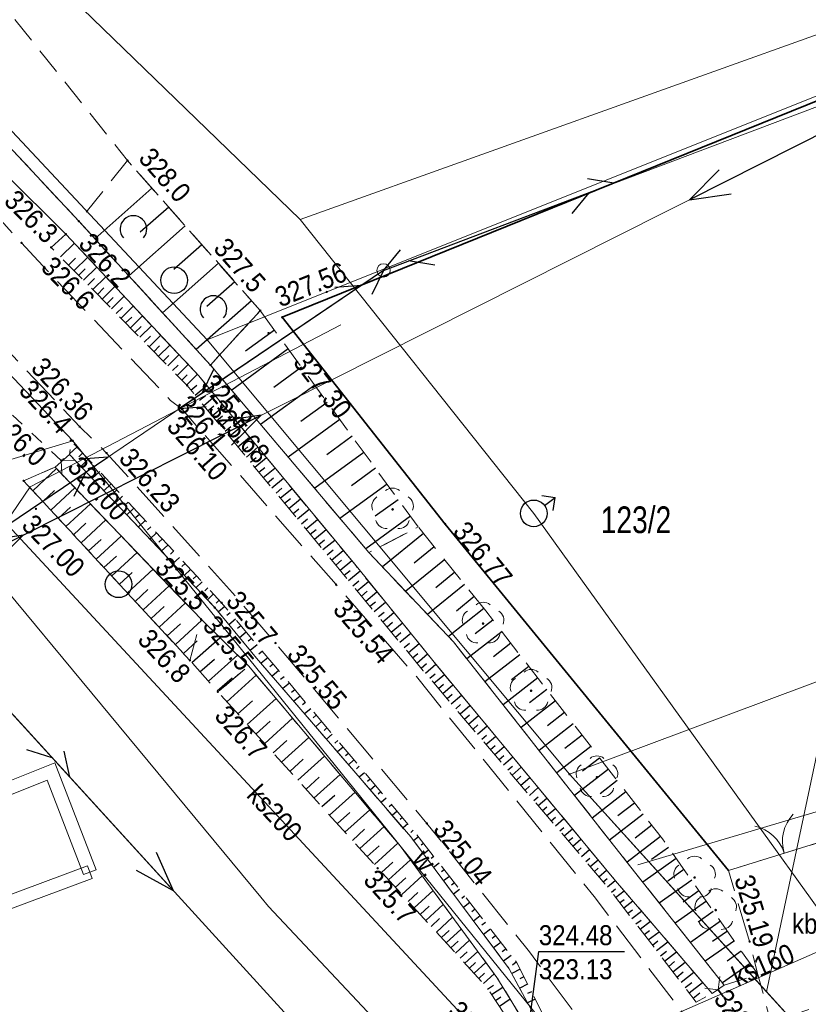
# Model space of a CAD drawing. Header units: metres. Extents: x 7423100 to 7431699, y 5527887 to 5533362.
# Tile 94 of 114: x 7428451 to 7428481, y 5529807 to 5529844. Entities that reach past the tile are written whole.
import ezdxf
from ezdxf.enums import TextEntityAlignment as Align

# ---------------------------------------------------------------- set-up
doc = ezdxf.new("R2010")
doc.units = ezdxf.units.M
doc.header["$MEASUREMENT"] = 0
for name, pattern in [('1.0_0.5', [1.5, 1, -0.5]), ('1.5_0.5', [2, 1.5, -0.5]), ('219-500', [0]), ('otkz_500', [1, 0.5, -0.5]), ('otob_500', [0]), ('suep_nn_500', [0]), ('sutp_500', [0])]:
    doc.linetypes.add(name, pattern=pattern)
doc.layers.get('0').update_dxf_attribs({"color": 2, "linetype": 'CONTINUOUS', "lineweight": 5})
for name, color, linetype in [('000 Inne (niezydentyfikowane)', 7, 'CONTINUOUS'), ('203-punkt graniczny', 7, 'CONTINUOUS'), ('211-numer działki ewidencyjnej', 7, 'CONTINUOUS'), ('217-kontur klasyfikacyjny', 7, 'CONTINUOUS'), ('218-kontur użytku gruntowego', 7, 'CONTINUOUS'), ('219-działka ewidencyjna', 7, 'CONTINUOUS'), ('brama', 7, 'CONTINUOUS'), ('drzewo liściaste', 7, 'CONTINUOUS'), ('hydrant', 7, 'CONTINUOUS'), ('jezdnia', 7, 'CONTINUOUS'), ('obszar utwardzony', 7, 'CONTINUOUS'), ('obszar utwardzony-Atr17', 7, 'CONTINUOUS'), ('ogrodzenie trwałe', 7, 'CONTINUOUS'), ('pikieta naturalna', 7, 'CONTINUOUS'), ('pikieta naturalna-Atr2', 7, 'CONTINUOUS'), ('pikieta sztuczna', 7, 'CONTINUOUS'), ('pikieta sztuczna-Atr2', 7, 'CONTINUOUS'), ('przepust', 7, 'CONTINUOUS'), ('przewód elektroenergetyczny niskiego napięcia', 7, 'CONTINUOUS'), ('przewód gazowy', 7, 'CONTINUOUS'), ('przewód kanalizacyjny', 7, 'CONTINUOUS'), ('przewód kanalizacyjny-Atr1', 7, 'CONTINUOUS'), ('przewód telekomunikacyjny napowietrzny', 7, 'CONTINUOUS'), ('przewód wodociągowy', 7, 'CONTINUOUS'), ('rzedna-Atr2', 7, 'CONTINUOUS'), ('rzedna-Atr3', 7, 'CONTINUOUS'), ('rów przydrożny (poligon)', 7, 'CONTINUOUS'), ('rów przydrożny (poligon)-Atr17', 7, 'CONTINUOUS'), ('skarpa nieumocniona', 7, 'CONTINUOUS'), ('słup przewodów napowietrznych', 7, 'CONTINUOUS'), ('zadrzewienie  zakrzewienie', 7, 'CONTINUOUS'), ('ściana oporowa (linia)', 7, 'CONTINUOUS')]:
    doc.layers.add(name, color=color, linetype=linetype)
doc.styles.get("Standard").update_dxf_attribs({"font": 'Working1250.shx', "width": 0.75})
doc.linetypes.add('902-500', pattern='A,3.75,0,[1,ksztalty.shx,S=0.5,R=0,X=0,Y=0],3.75', length=7.5)
doc.linetypes.add('otdn_500', pattern='A,5,0,[21,ksztalty.shx,S=0.5,R=0,X=0,Y=0]', length=5)

# ---------------------------------------------------------------- blocks, each defined once
blk = doc.blocks.new('203')
at = {"linetype": 'Continuous', "lineweight": 0}
h = blk.add_hatch(color=0, dxfattribs=at)
edge = h.paths.add_edge_path()
edge.add_arc((0, 0), 0.045, 0, 360)
blk = doc.blocks.new('OP021')
at = {"linetype": 'Continuous', "lineweight": 13}
h = blk.add_hatch(color=0, dxfattribs=at)
edge = h.paths.add_edge_path()
edge.add_arc((0, 0), 0.05, 0, 360)
at = {"color": 0, "linetype": 'Continuous', "lineweight": 13}
for centre, start, end in [((0, 0.4), 49.272, 130.728), ((-0.38, 0.124), 121.308, 202.548), ((0.38, 0.124), 337.452, 58.692), ((-0.235, -0.324), 193.221, 274.871), ((0.235, -0.324), 265.129, 346.779)]:
    blk.add_arc(centre, 0.4, start, end, dxfattribs=at)
blk = doc.blocks.new('IB05')
at = {"color": 0, "linetype": 'Continuous', "lineweight": 13}
for q in [(0.354, 0.354), (0.354, -0.354)]:
    blk.add_line((0, 0), q, dxfattribs=at)
blk = doc.blocks.new('PW01')
at = {"linetype": 'Continuous', "lineweight": 13}
h = blk.add_hatch(color=0, dxfattribs=at)
edge = h.paths.add_edge_path()
edge.add_arc((0, 0), 0.045, 0, 360)
blk = doc.blocks.new('OK02')
at = {"color": 0, "linetype": 'Continuous', "lineweight": 0}
for centre, start, end in [((-1.5, 0), 0, 60), ((1.5, 0), 120, 180)]:
    blk.add_arc(centre, 1.5, start, end, dxfattribs=at)
blk = doc.blocks.new('SUWH')
at = {"color": 0, "linetype": 'Continuous'}
for p in [(-0.354, 0.646), (0, 0.5), (0.354, 0.646)]:
    blk.add_line(p, (0, 1), dxfattribs=at)
blk.add_circle((0, 0), 0.5, dxfattribs=at)
blk = doc.blocks.new('US15')
at = {"color": 0, "linetype": 'Continuous', "lineweight": 13}
blk.add_circle((0, 0), 0.25, dxfattribs=at)
blk = doc.blocks.new('SUTP')
at = {"color": 0, "linetype": 'Continuous'}
for p, q in [((0, 0), (0.866, 0.5)), ((9.232, 0), (8.366, 0.5)), ((0, 0), (9.232, 0)), ((1.866, -0.5), (1, 0)), ((7.366, -0.5), (8.232, 0))]:
    blk.add_line(p, q, dxfattribs=at)
blk = doc.blocks.new('SUEP1')
at = {"color": 0, "linetype": 'Continuous'}
for p, q in [((5, 0), (3.5, 0.5)), ((15, 0), (13.5, 0.5)), ((0, 0), (5, 0)), ((5, 0), (3.5, -0.5)), ((5, 0), (15, 0)), ((15, 0), (13.5, -0.5))]:
    blk.add_line(p, q, dxfattribs=at)
blk = doc.blocks.new('OTZK1')
at = {"color": 0, "linetype": 'Continuous'}
blk.add_circle((0, 0), 0.5, dxfattribs=at)
blk = doc.blocks.new('OTZK2')
at = {"color": 0, "linetype": 'Continuous'}
blk.add_arc((0, 0), 0.5, 318.85, 221.162, dxfattribs=at)

msp = doc.modelspace()

# ---------------------------------------------------------------- linework, layer by layer
at = {"layer": '000 Inne (niezydentyfikowane)', "color": 7, "linetype": 'Continuous', "lineweight": 25, "flags": 128}
for points in [[(7428456.35, 5529837.51), (7428454.21, 5529835.61)], [(7428456.98, 5529836.8), (7428455.91, 5529835.86)], [(7428457.6, 5529836.1), (7428455.48, 5529834.22)], [(7428452.92, 5529834.93), (7428453.44, 5529835.45)], [(7428458.22, 5529835.39), (7428457.17, 5529834.46)], [(7428453.22, 5529834.63), (7428453.48, 5529834.88)], [(7428453.43, 5529834.42), (7428453.94, 5529834.92)], [(7428453.6, 5529834.24), (7428453.85, 5529834.49)], [(7428453.78, 5529834.06), (7428454.28, 5529834.55)], [(7428458.84, 5529834.7), (7428456.74, 5529832.84)], [(7428453.95, 5529833.88), (7428454.2, 5529834.13)], [(7428454.13, 5529833.71), (7428454.62, 5529834.19)], [(7428459.46, 5529834), (7428458.41, 5529833.08)], [(7428454.31, 5529833.53), (7428454.55, 5529833.77)], [(7428454.48, 5529833.35), (7428454.96, 5529833.82)], [(7428454.66, 5529833.17), (7428454.9, 5529833.41)], [(7428454.83, 5529832.99), (7428455.31, 5529833.46)], [(7428460.08, 5529833.29), (7428458.01, 5529831.46)], [(7428455.01, 5529832.81), (7428455.24, 5529833.04)], [(7428455.18, 5529832.63), (7428455.65, 5529833.09)], [(7428460.42, 5529832.91), (7428460.35, 5529832.86)], [(7428455.36, 5529832.46), (7428455.59, 5529832.68)], [(7428455.54, 5529832.28), (7428455.99, 5529832.73)], [(7428455.71, 5529832.1), (7428455.94, 5529832.32)], [(7428455.89, 5529831.92), (7428456.34, 5529832.36)], [(7428460.94, 5529832.19), (7428459.86, 5529831.4)], [(7428456.06, 5529831.74), (7428456.29, 5529831.96)], [(7428456.24, 5529831.56), (7428456.68, 5529832)], [(7428456.42, 5529831.38), (7428456.63, 5529831.6)], [(7428456.59, 5529831.21), (7428457.02, 5529831.63)], [(7428461.46, 5529831.49), (7428459.34, 5529829.94)], [(7428456.77, 5529831.03), (7428456.98, 5529831.24)], [(7428456.94, 5529830.85), (7428457.36, 5529831.26)], [(7428457.12, 5529830.67), (7428457.33, 5529830.88)], [(7428457.29, 5529830.49), (7428457.71, 5529830.9)], [(7428461.96, 5529830.8), (7428460.92, 5529830.04)], [(7428457.47, 5529830.31), (7428457.67, 5529830.51)], [(7428457.65, 5529830.13), (7428458.05, 5529830.53)], [(7428457.81, 5529829.94), (7428458.03, 5529830.12)], [(7428457.97, 5529829.75), (7428458.41, 5529830.11)], [(7428462.45, 5529830.13), (7428460.42, 5529828.65)], [(7428458.13, 5529829.56), (7428458.35, 5529829.74)], [(7428458.29, 5529829.36), (7428458.72, 5529829.73)], [(7428458.45, 5529829.17), (7428458.67, 5529829.35)], [(7428458.61, 5529828.98), (7428459.04, 5529829.34)], [(7428462.92, 5529829.48), (7428461.93, 5529828.76)], [(7428458.77, 5529828.79), (7428458.99, 5529828.97)], [(7428458.93, 5529828.59), (7428459.36, 5529828.95)], [(7428463.39, 5529828.84), (7428461.46, 5529827.43)], [(7428459.09, 5529828.4), (7428459.3, 5529828.58)], [(7428459.25, 5529828.21), (7428459.68, 5529828.57)], [(7428459.41, 5529828.01), (7428459.62, 5529828.19)], [(7428459.57, 5529827.82), (7428460, 5529828.18)], [(7428463.85, 5529828.21), (7428462.9, 5529827.52)], [(7428453.54, 5529827.81), (7428453.26, 5529827.55)], [(7428459.73, 5529827.63), (7428459.94, 5529827.81)], [(7428459.89, 5529827.43), (7428460.32, 5529827.8)], [(7428453.75, 5529827.58), (7428453.61, 5529827.44)], [(7428453.96, 5529827.35), (7428453.68, 5529827.08)], [(7428460.04, 5529827.24), (7428460.26, 5529827.42)], [(7428460.2, 5529827.05), (7428460.64, 5529827.41)], [(7428464.29, 5529827.6), (7428462.45, 5529826.26)], [(7428451.88, 5529826.17), (7428452.77, 5529827)], [(7428454.18, 5529827.12), (7428454.04, 5529826.99)], [(7428460.36, 5529826.86), (7428460.58, 5529827.04)], [(7428460.52, 5529826.66), (7428460.96, 5529827.02)], [(7428464.73, 5529827.01), (7428463.83, 5529826.35)], [(7428454.39, 5529826.89), (7428454.11, 5529826.63)], [(7428454.6, 5529826.66), (7428454.47, 5529826.53)], [(7428460.68, 5529826.47), (7428460.9, 5529826.65)], [(7428460.84, 5529826.28), (7428461.28, 5529826.64)], [(7428452.56, 5529825.44), (7428453.46, 5529826.28)], [(7428454.82, 5529826.43), (7428454.54, 5529826.17)], [(7428461, 5529826.08), (7428461.22, 5529826.26)], [(7428461.16, 5529825.89), (7428461.6, 5529826.25)], [(7428465.16, 5529826.42), (7428463.39, 5529825.13)], [(7428452.26, 5529825.77), (7428452.7, 5529826.18)], [(7428455.03, 5529826.2), (7428454.9, 5529826.07)], [(7428455.24, 5529825.97), (7428454.98, 5529825.72)], [(7428461.32, 5529825.7), (7428461.54, 5529825.88)], [(7428461.48, 5529825.5), (7428461.92, 5529825.87)], [(7428452.84, 5529825.13), (7428453.3, 5529825.55)], [(7428453.12, 5529824.83), (7428454.04, 5529825.68)], [(7428455.46, 5529825.74), (7428455.32, 5529825.62)], [(7428455.67, 5529825.51), (7428455.41, 5529825.26)], [(7428461.64, 5529825.31), (7428461.86, 5529825.49)], [(7428461.8, 5529825.12), (7428462.24, 5529825.48)], [(7428465.58, 5529825.83), (7428464.72, 5529825.21)], [(7428455.88, 5529825.28), (7428455.75, 5529825.16)], [(7428461.96, 5529824.93), (7428462.18, 5529825.11)], [(7428466.04, 5529825.21), (7428464.36, 5529823.99)], [(7428453.41, 5529824.52), (7428453.87, 5529824.95)], [(7428453.69, 5529824.22), (7428454.62, 5529825.08)], [(7428456.1, 5529825.05), (7428455.84, 5529824.81)], [(7428456.31, 5529824.82), (7428456.18, 5529824.7)], [(7428462.12, 5529824.73), (7428462.56, 5529825.09)], [(7428454.26, 5529823.6), (7428455.2, 5529824.47)], [(7428456.52, 5529824.59), (7428456.27, 5529824.35)], [(7428462.28, 5529824.54), (7428462.5, 5529824.72)], [(7428462.44, 5529824.35), (7428462.88, 5529824.71)], [(7428466.53, 5529824.56), (7428464.99, 5529823.31)], [(7428453.97, 5529823.91), (7428454.44, 5529824.34)], [(7428456.74, 5529824.36), (7428456.61, 5529824.24)], [(7428456.95, 5529824.13), (7428456.7, 5529823.9)], [(7428462.6, 5529824.15), (7428462.82, 5529824.33)], [(7428462.76, 5529823.96), (7428463.2, 5529824.32)], [(7428466.93, 5529824.06), (7428466.18, 5529823.45)], [(7428454.55, 5529823.29), (7428455.02, 5529823.72)], [(7428454.84, 5529822.98), (7428455.79, 5529823.85)], [(7428457.16, 5529823.9), (7428457.04, 5529823.79)], [(7428457.38, 5529823.67), (7428457.13, 5529823.44)], [(7428462.92, 5529823.77), (7428463.14, 5529823.95)], [(7428463.08, 5529823.57), (7428463.52, 5529823.93)], [(7428457.59, 5529823.44), (7428457.47, 5529823.33)], [(7428463.24, 5529823.38), (7428463.46, 5529823.56)], [(7428463.4, 5529823.19), (7428463.84, 5529823.55)], [(7428467.32, 5529823.58), (7428465.86, 5529822.4)], [(7428455.13, 5529822.66), (7428455.61, 5529823.1)], [(7428455.43, 5529822.34), (7428456.39, 5529823.23)], [(7428457.8, 5529823.21), (7428457.56, 5529822.99)], [(7428458.02, 5529822.98), (7428457.9, 5529822.87)], [(7428463.56, 5529823), (7428463.78, 5529823.18)], [(7428463.72, 5529822.8), (7428464.15, 5529823.16)], [(7428467.7, 5529823.11), (7428466.99, 5529822.53)], [(7428456.02, 5529821.7), (7428456.99, 5529822.6)], [(7428458.23, 5529822.75), (7428457.99, 5529822.53)], [(7428458.44, 5529822.53), (7428458.33, 5529822.42)], [(7428463.88, 5529822.61), (7428464.1, 5529822.79)], [(7428464.04, 5529822.42), (7428464.47, 5529822.77)], [(7428468.07, 5529822.65), (7428466.68, 5529821.53)], [(7428455.72, 5529822.02), (7428456.2, 5529822.47)], [(7428458.66, 5529822.3), (7428458.43, 5529822.08)], [(7428464.2, 5529822.22), (7428464.41, 5529822.4)], [(7428464.36, 5529822.03), (7428464.78, 5529822.38)], [(7428468.43, 5529822.2), (7428467.76, 5529821.65)], [(7428456.32, 5529821.38), (7428456.81, 5529821.83)], [(7428456.62, 5529821.05), (7428457.6, 5529821.96)], [(7428458.87, 5529822.07), (7428458.76, 5529821.96)], [(7428459.08, 5529821.83), (7428458.84, 5529821.63)], [(7428464.52, 5529821.84), (7428464.73, 5529822.01)], [(7428464.68, 5529821.64), (7428465.1, 5529821.99)], [(7428459.28, 5529821.59), (7428459.16, 5529821.49)], [(7428464.84, 5529821.45), (7428465.05, 5529821.62)], [(7428465, 5529821.26), (7428465.42, 5529821.6)], [(7428468.79, 5529821.76), (7428467.47, 5529820.7)], [(7428456.92, 5529820.73), (7428457.42, 5529821.18)], [(7428457.23, 5529820.4), (7428458.22, 5529821.32)], [(7428459.48, 5529821.35), (7428459.23, 5529821.14)], [(7428459.68, 5529821.11), (7428459.56, 5529821.01)], [(7428465.16, 5529821.07), (7428465.37, 5529821.24)], [(7428465.32, 5529820.87), (7428465.73, 5529821.21)], [(7428469.13, 5529821.32), (7428468.47, 5529820.81)], [(7428459.88, 5529820.87), (7428459.63, 5529820.66)], [(7428465.48, 5529820.68), (7428465.68, 5529820.85)], [(7428465.64, 5529820.49), (7428466.05, 5529820.83)], [(7428469.47, 5529820.89), (7428468.15, 5529819.87)], [(7428457.53, 5529820.07), (7428458.04, 5529820.54)], [(7428457.84, 5529819.73), (7428458.89, 5529820.66)], [(7428460.09, 5529820.63), (7428459.96, 5529820.53)], [(7428460.29, 5529820.39), (7428460.03, 5529820.18)], [(7428465.8, 5529820.29), (7428466, 5529820.46)], [(7428465.96, 5529820.1), (7428466.36, 5529820.44)], [(7428469.8, 5529820.45), (7428469.15, 5529819.94)], [(7428458.47, 5529819.03), (7428459.56, 5529820)], [(7428460.49, 5529820.15), (7428460.36, 5529820.04)], [(7428466.12, 5529819.91), (7428466.32, 5529820.07)], [(7428466.28, 5529819.71), (7428466.68, 5529820.05)], [(7428470.14, 5529820.02), (7428468.83, 5529819)], [(7428458.15, 5529819.38), (7428458.69, 5529819.86)], [(7428460.69, 5529819.91), (7428460.44, 5529819.7)], [(7428460.89, 5529819.67), (7428460.77, 5529819.57)], [(7428466.44, 5529819.52), (7428466.64, 5529819.69)], [(7428466.6, 5529819.33), (7428466.99, 5529819.67)], [(7428470.48, 5529819.58), (7428469.83, 5529819.08)], [(7428459.16, 5529818.26), (7428460.26, 5529819.26)], [(7428461.1, 5529819.43), (7428460.85, 5529819.22)], [(7428466.76, 5529819.14), (7428466.96, 5529819.31)], [(7428466.92, 5529818.95), (7428467.31, 5529819.28)], [(7428458.79, 5529818.67), (7428459.35, 5529819.16)], [(7428461.3, 5529819.19), (7428461.17, 5529819.09)], [(7428461.5, 5529818.95), (7428461.26, 5529818.75)], [(7428467.09, 5529818.76), (7428467.28, 5529818.92)], [(7428467.25, 5529818.57), (7428467.63, 5529818.89)], [(7428470.81, 5529819.15), (7428469.51, 5529818.14)], [(7428461.7, 5529818.71), (7428461.58, 5529818.61)], [(7428461.9, 5529818.47), (7428461.66, 5529818.27)], [(7428467.41, 5529818.38), (7428467.6, 5529818.54)], [(7428467.57, 5529818.18), (7428467.95, 5529818.51)], [(7428471.15, 5529818.72), (7428470.5, 5529818.22)], [(7428459.57, 5529817.8), (7428460.12, 5529818.29)], [(7428459.92, 5529817.41), (7428461, 5529818.38)], [(7428462.1, 5529818.23), (7428461.99, 5529818.14)], [(7428467.74, 5529817.99), (7428467.92, 5529818.15)], [(7428467.9, 5529817.8), (7428468.27, 5529818.12)], [(7428471.48, 5529818.29), (7428470.19, 5529817.29)], [(7428462.31, 5529817.99), (7428462.07, 5529817.8)], [(7428462.51, 5529817.75), (7428462.39, 5529817.66)], [(7428468.06, 5529817.61), (7428468.25, 5529817.77)], [(7428468.22, 5529817.42), (7428468.59, 5529817.74)], [(7428471.81, 5529817.86), (7428471.17, 5529817.36)], [(7428460.25, 5529817.05), (7428460.78, 5529817.53)], [(7428460.58, 5529816.69), (7428461.62, 5529817.64)], [(7428462.71, 5529817.52), (7428462.48, 5529817.32)], [(7428468.39, 5529817.23), (7428468.57, 5529817.39)], [(7428472.14, 5529817.43), (7428470.86, 5529816.43)], [(7428462.91, 5529817.28), (7428462.8, 5529817.18)], [(7428463.11, 5529817.04), (7428462.89, 5529816.85)], [(7428468.55, 5529817.04), (7428468.91, 5529817.35)], [(7428468.71, 5529816.85), (7428468.89, 5529817)], [(7428472.47, 5529817), (7428471.83, 5529816.51)], [(7428460.89, 5529816.34), (7428461.41, 5529816.81)], [(7428461.21, 5529816), (7428462.23, 5529816.92)], [(7428463.32, 5529816.8), (7428463.21, 5529816.7)], [(7428468.87, 5529816.66), (7428469.23, 5529816.96)], [(7428469.04, 5529816.47), (7428469.21, 5529816.62)], [(7428463.52, 5529816.56), (7428463.3, 5529816.38)], [(7428463.72, 5529816.32), (7428463.61, 5529816.23)], [(7428469.2, 5529816.28), (7428469.55, 5529816.58)], [(7428472.8, 5529816.58), (7428471.52, 5529815.59)], [(7428461.52, 5529815.65), (7428462.02, 5529816.11)], [(7428461.82, 5529815.32), (7428462.82, 5529816.22)], [(7428463.92, 5529816.08), (7428463.71, 5529815.9)], [(7428469.36, 5529816.09), (7428469.54, 5529816.24)], [(7428469.52, 5529815.9), (7428469.87, 5529816.19)], [(7428473.13, 5529816.15), (7428472.49, 5529815.66)], [(7428462.42, 5529814.65), (7428463.4, 5529815.53)], [(7428464.12, 5529815.84), (7428464.02, 5529815.75)], [(7428464.32, 5529815.6), (7428464.12, 5529815.43)], [(7428469.69, 5529815.71), (7428469.86, 5529815.85)], [(7428469.85, 5529815.51), (7428470.19, 5529815.81)], [(7428473.46, 5529815.73), (7428472.19, 5529814.74)], [(7428462.13, 5529814.98), (7428462.62, 5529815.43)], [(7428464.53, 5529815.36), (7428464.43, 5529815.27)], [(7428470.01, 5529815.32), (7428470.18, 5529815.47)], [(7428470.17, 5529815.13), (7428470.51, 5529815.42)], [(7428473.79, 5529815.31), (7428473.15, 5529814.81)], [(7428463.01, 5529814.01), (7428463.96, 5529814.87)], [(7428464.73, 5529815.12), (7428464.53, 5529814.95)], [(7428464.93, 5529814.88), (7428464.83, 5529814.8)], [(7428470.34, 5529814.94), (7428470.5, 5529815.09)], [(7428470.5, 5529814.75), (7428470.83, 5529815.04)], [(7428474.11, 5529814.88), (7428472.85, 5529813.9)], [(7428462.72, 5529814.33), (7428463.2, 5529814.76)], [(7428465.13, 5529814.64), (7428464.94, 5529814.48)], [(7428470.66, 5529814.56), (7428470.83, 5529814.7)], [(7428470.82, 5529814.37), (7428471.15, 5529814.65)], [(7428474.44, 5529814.46), (7428473.81, 5529813.98)], [(7428463.3, 5529813.69), (7428463.77, 5529814.11)], [(7428463.58, 5529813.37), (7428464.51, 5529814.21)], [(7428465.33, 5529814.4), (7428465.24, 5529814.32)], [(7428465.54, 5529814.16), (7428465.35, 5529814)], [(7428470.99, 5529814.18), (7428471.15, 5529814.32)], [(7428471.15, 5529813.99), (7428471.47, 5529814.26)], [(7428474.76, 5529814.05), (7428473.5, 5529813.07)], [(7428465.74, 5529813.92), (7428465.65, 5529813.84)], [(7428465.94, 5529813.68), (7428465.76, 5529813.53)], [(7428471.31, 5529813.8), (7428471.47, 5529813.93)], [(7428471.47, 5529813.61), (7428471.79, 5529813.88)], [(7428463.86, 5529813.06), (7428464.32, 5529813.48)], [(7428464.14, 5529812.76), (7428465.05, 5529813.58)], [(7428466.14, 5529813.44), (7428466.05, 5529813.36)], [(7428471.64, 5529813.42), (7428471.79, 5529813.55)], [(7428471.8, 5529813.23), (7428472.11, 5529813.49)], [(7428475.09, 5529813.63), (7428474.46, 5529813.14)], [(7428464.69, 5529812.16), (7428465.57, 5529812.96)], [(7428466.34, 5529813.2), (7428466.15, 5529813.05)], [(7428466.53, 5529812.95), (7428466.44, 5529812.88)], [(7428471.96, 5529813.04), (7428472.12, 5529813.17)], [(7428472.12, 5529812.85), (7428472.43, 5529813.11)], [(7428475.41, 5529813.21), (7428474.16, 5529812.24)], [(7428464.42, 5529812.46), (7428464.86, 5529812.86)], [(7428466.72, 5529812.7), (7428466.53, 5529812.55)], [(7428472.29, 5529812.65), (7428472.44, 5529812.78)], [(7428472.45, 5529812.46), (7428472.75, 5529812.72)], [(7428475.71, 5529812.79), (7428475.07, 5529812.34)], [(7428464.95, 5529811.86), (7428465.38, 5529812.25)], [(7428465.22, 5529811.58), (7428466.04, 5529812.33)], [(7428466.92, 5529812.46), (7428466.82, 5529812.38)], [(7428467.11, 5529812.21), (7428466.9, 5529812.05)], [(7428472.61, 5529812.27), (7428472.76, 5529812.4)], [(7428472.77, 5529812.08), (7428473.07, 5529812.33)], [(7428476, 5529812.38), (7428474.75, 5529811.49)], [(7428467.3, 5529811.96), (7428467.2, 5529811.88)], [(7428472.94, 5529811.89), (7428473.08, 5529812.02)], [(7428473.1, 5529811.7), (7428473.39, 5529811.95)], [(7428476.29, 5529811.97), (7428475.68, 5529811.53)], [(7428465.47, 5529811.3), (7428465.87, 5529811.66)], [(7428465.72, 5529811.03), (7428466.48, 5529811.73)], [(7428467.5, 5529811.71), (7428467.28, 5529811.54)], [(7428467.69, 5529811.47), (7428467.58, 5529811.38)], [(7428473.26, 5529811.51), (7428473.41, 5529811.63)], [(7428473.42, 5529811.32), (7428473.71, 5529811.56)], [(7428476.58, 5529811.57), (7428475.36, 5529810.71)], [(7428465.95, 5529810.77), (7428466.32, 5529811.11)], [(7428466.18, 5529810.53), (7428466.89, 5529811.18)], [(7428467.88, 5529811.22), (7428467.65, 5529811.04)], [(7428473.58, 5529811.12), (7428473.73, 5529811.24)], [(7428473.73, 5529810.92), (7428474.05, 5529811.17)], [(7428476.85, 5529811.17), (7428476.26, 5529810.75)], [(7428468.07, 5529810.97), (7428467.96, 5529810.88)], [(7428468.27, 5529810.73), (7428468.03, 5529810.54)], [(7428473.88, 5529810.72), (7428474.05, 5529810.85)], [(7428474.04, 5529810.53), (7428474.37, 5529810.79)], [(7428477.13, 5529810.78), (7428475.96, 5529809.96)], [(7428466.4, 5529810.29), (7428466.74, 5529810.6)], [(7428466.61, 5529810.06), (7428467.27, 5529810.66)], [(7428468.46, 5529810.48), (7428468.34, 5529810.38)], [(7428474.19, 5529810.33), (7428474.36, 5529810.46)], [(7428474.34, 5529810.13), (7428474.7, 5529810.41)], [(7428477.39, 5529810.4), (7428476.82, 5529810)], [(7428466.81, 5529809.84), (7428467.13, 5529810.13)], [(7428467.01, 5529809.62), (7428467.62, 5529810.18)], [(7428468.65, 5529810.23), (7428468.4, 5529810.04)], [(7428468.85, 5529809.99), (7428468.72, 5529809.89)], [(7428474.49, 5529809.93), (7428474.68, 5529810.07)], [(7428474.65, 5529809.73), (7428475.03, 5529810.03)], [(7428477.66, 5529810.03), (7428476.53, 5529809.24)], [(7428467.2, 5529809.42), (7428467.49, 5529809.69)], [(7428467.38, 5529809.22), (7428467.94, 5529809.74)], [(7428469.04, 5529809.74), (7428468.78, 5529809.54)], [(7428474.8, 5529809.53), (7428475, 5529809.68)], [(7428474.95, 5529809.33), (7428475.36, 5529809.64)], [(7428477.92, 5529809.66), (7428477.36, 5529809.27)], [(7428467.55, 5529809.03), (7428467.83, 5529809.28)], [(7428467.73, 5529808.84), (7428468.25, 5529809.32)], [(7428469.23, 5529809.49), (7428469.1, 5529809.39)], [(7428469.42, 5529809.24), (7428469.15, 5529809.03)], [(7428475.11, 5529809.14), (7428475.31, 5529809.3)], [(7428475.26, 5529808.94), (7428475.68, 5529809.26)], [(7428478.18, 5529809.3), (7428477.09, 5529808.53)], [(7428467.9, 5529808.65), (7428468.16, 5529808.88)], [(7428468.08, 5529808.46), (7428468.56, 5529808.9)], [(7428469.62, 5529809), (7428469.48, 5529808.89)], [(7428475.41, 5529808.74), (7428475.63, 5529808.91)], [(7428475.56, 5529808.54), (7428476.01, 5529808.88)], [(7428478.44, 5529808.91), (7428477.91, 5529808.54)], [(7428469.81, 5529808.75), (7428469.53, 5529808.53)], [(7428470, 5529808.5), (7428469.86, 5529808.39)], [(7428475.72, 5529808.34), (7428475.94, 5529808.52)], [(7428475.87, 5529808.14), (7428476.34, 5529808.5)], [(7428468.25, 5529808.27), (7428468.48, 5529808.48)], [(7428468.43, 5529808.08), (7428468.87, 5529808.48)], [(7428470.15, 5529808.23), (7428469.84, 5529808.07)], [(7428476.02, 5529807.94), (7428476.26, 5529808.13)], [(7428478.77, 5529808.45), (7428477.73, 5529807.72)], [(7428468.6, 5529807.89), (7428468.81, 5529808.08)], [(7428468.78, 5529807.7), (7428469.18, 5529808.06)], [(7428470.29, 5529807.95), (7428470.14, 5529807.87)], [(7428476.18, 5529807.75), (7428476.66, 5529808.12)], [(7428468.93, 5529807.49), (7428469.15, 5529807.64)], [(7428469.08, 5529807.28), (7428469.5, 5529807.56)], [(7428470.43, 5529807.67), (7428470.14, 5529807.52)], [(7428476.33, 5529807.55), (7428476.58, 5529807.74)], [(7428476.48, 5529807.35), (7428476.99, 5529807.74)], [(7428469.22, 5529807.06), (7428469.43, 5529807.2)], [(7428469.37, 5529806.85), (7428469.77, 5529807.12)], [(7428470.57, 5529807.39), (7428470.43, 5529807.32)], [(7428470.71, 5529807.11), (7428470.43, 5529806.97)], [(7428476.63, 5529807.15), (7428476.89, 5529807.35)]]:
    msp.add_lwpolyline(points, dxfattribs=at)
at = {"layer": '217-kontur klasyfikacyjny', "color": 92, "linetype": 'Continuous', "lineweight": 18, "flags": 128}
for points in [[(7428439.59, 5529851.94), (7428458.42, 5529831.82)], [(7428453.38, 5529828.04), (7428449.61, 5529832.01)], [(7428458.42, 5529831.82), (7428472, 5529815.54)], [(7428379.81, 5529805.9), (7428453.38, 5529828.04)], [(7428479.39, 5529807.39), (7428481.9, 5529819.24)], [(7428472, 5529815.54), (7428479.39, 5529807.39)]]:
    msp.add_lwpolyline(points, dxfattribs=at)
at = {"layer": '218-kontur użytku gruntowego', "color": 3, "linetype": 'Continuous', "lineweight": 18, "flags": 128}
for points in [[(7428458.42, 5529831.82), (7428439.59, 5529851.94)], [(7428439.59, 5529851.94), (7428458.42, 5529831.82)], [(7428449.61, 5529832.01), (7428453.38, 5529828.04)], [(7428453.38, 5529828.04), (7428449.61, 5529832.01)], [(7428472, 5529815.54), (7428458.42, 5529831.82)], [(7428458.42, 5529831.82), (7428472, 5529815.54)], [(7428453.38, 5529828.04), (7428379.81, 5529805.9)], [(7428379.81, 5529805.9), (7428453.38, 5529828.04)], [(7428473.29, 5529803.41), (7428453.38, 5529828.04)], [(7428453.38, 5529828.04), (7428473.29, 5529803.41)], [(7428481.9, 5529819.24), (7428479.39, 5529807.39)], [(7428479.39, 5529807.39), (7428481.9, 5529819.24)], [(7428479.39, 5529807.39), (7428472, 5529815.54)], [(7428472, 5529815.54), (7428479.39, 5529807.39)], [(7428479.39, 5529807.39), (7428481.81, 5529804.72)], [(7428481.81, 5529804.72), (7428479.39, 5529807.39)]]:
    msp.add_lwpolyline(points, dxfattribs=at)
at = {"layer": '219-działka ewidencyjna', "color": 7, "linetype": '219-500', "lineweight": 18, "flags": 128}
for points in [[(7428439.59, 5529851.94), (7428458.42, 5529831.82)], [(7428483.99, 5529842.06), (7428462.9, 5529833.62)], [(7428458.42, 5529831.82), (7428462.9, 5529833.62)], [(7428453.38, 5529828.04), (7428449.61, 5529832.01)], [(7428458.42, 5529831.82), (7428472, 5529815.54)], [(7428453.38, 5529828.04), (7428473.29, 5529803.41)], [(7428472, 5529815.54), (7428491.38, 5529822.79)], [(7428472, 5529815.54), (7428482.37, 5529804.1)]]:
    msp.add_lwpolyline(points, dxfattribs=at)
at = {"layer": 'brama', "color": 7, "linetype": 'otob_500', "lineweight": 18, "flags": 128}
msp.add_lwpolyline([(7428477.96, 5529811.93), (7428482.14, 5529813.23)], dxfattribs=at)
at = {"layer": 'jezdnia', "color": 7, "linetype": '1.5_0.5', "lineweight": 18, "flags": 128}
msp.add_lwpolyline([(7428221.83, 5529859.06), (7428239.01, 5529858.99), (7428253.99, 5529859.72), (7428265.5, 5529861.38), (7428277.07, 5529864.16), (7428290.89, 5529868.45), (7428293.04, 5529869.14), (7428301.52, 5529872.2), (7428305.2, 5529873.39), (7428319.44, 5529878.5), (7428323.86, 5529880.14), (7428324.34, 5529880.3), (7428330.88, 5529882.74), (7428336.72, 5529884.92), (7428348.06, 5529889.26), (7428353.21, 5529891.27), (7428358.72, 5529893.44), (7428359.2, 5529893.62), (7428361.94, 5529894.59), (7428364.19, 5529895.48), (7428367.64, 5529896.72), (7428367.76, 5529896.77), (7428369.58, 5529897.36), (7428371.59, 5529897.9), (7428373.73, 5529898.2), (7428374.85, 5529898.28), (7428379.02, 5529898.38), (7428384.43, 5529897.17), (7428385.91, 5529896.51), (7428388.14, 5529895.35), (7428393.51, 5529891.28), (7428396.88, 5529888.25), (7428397.86, 5529887.39), (7428401.43, 5529883.89), (7428407.74, 5529877.22), (7428418.24, 5529866.24), (7428419.85, 5529864.67), (7428434.95, 5529848.69), (7428441.23, 5529841.92), (7428448.8, 5529833.69), (7428450.49, 5529831.91), (7428453.64, 5529828.57), (7428454.65, 5529827.58), (7428459.37, 5529822.34), (7428460.98, 5529820.46), (7428466.65, 5529813.7), (7428470.5, 5529808.88), (7428472.55, 5529806.11), (7428477.96, 5529798.88), (7428482.92, 5529791.15), (7428490.64, 5529780.36), (7428494.03, 5529775.87), (7428495.95, 5529773.69), (7428496.57, 5529772.97), (7428506.18, 5529762.68), (7428508.88, 5529760.02), (7428509.44, 5529759.49), (7428516.17, 5529753.72), (7428517.86, 5529756.43), (7428508.93, 5529764.36), (7428508.51, 5529764.82), (7428501.24, 5529772.39), (7428498.58, 5529775.4), (7428493.99, 5529780.96), (7428492.62, 5529782.91), (7428488.13, 5529789.16), (7428484.36, 5529794.99), (7428480.77, 5529800.33), (7428477.81, 5529804.71), (7428476.28, 5529806.55), (7428472.92, 5529810.96), (7428466.26, 5529819.2), (7428463.25, 5529822.65), (7428457.48, 5529829.22), (7428457.05, 5529829.55), (7428452.08, 5529834.78), (7428451.46, 5529835.46), (7428443.33, 5529844.29), (7428436.82, 5529851.12), (7428422, 5529867), (7428420.84, 5529868.25), (7428409.85, 5529879.75), (7428403.88, 5529885.97), (7428400, 5529889.93), (7428396.76, 5529892.82), (7428389.77, 5529898.14), (7428386.69, 5529899.7), (7428385.47, 5529900.18), (7428382.32, 5529901.02), (7428379.16, 5529901.53), (7428374.97, 5529901.48), (7428372.62, 5529901.33), (7428366.07, 5529899.61), (7428362.9, 5529898.41), (7428358.21, 5529896.52), (7428351.07, 5529893.84), (7428338.83, 5529889.13), (7428334.61, 5529887.52), (7428329.48, 5529885.6), (7428320.54, 5529882.15), (7428318.17, 5529881.45), (7428299.73, 5529874.9), (7428291.96, 5529872.07), (7428289.64, 5529871.33), (7428276.2, 5529867.26), (7428264.83, 5529864.54), (7428254.09, 5529862.97), (7428238.54, 5529862.2), (7428222.08, 5529862.32)], close=True, dxfattribs=at)
at = {"layer": 'obszar utwardzony', "color": 7, "linetype": '1.5_0.5', "lineweight": 18, "flags": 128}
msp.add_lwpolyline([(7428479.55, 5529806.23), (7428484.33, 5529807.91), (7428483.54, 5529813.66), (7428482.14, 5529813.23), (7428477.96, 5529811.93), (7428478.75, 5529809.27), (7428479.06, 5529808.04)], close=True, dxfattribs=at)
at = {"layer": 'ogrodzenie trwałe', "color": 7, "linetype": '902-500', "lineweight": 35, "flags": 128}
for points in [[(7428524.35, 5529858.2), (7428493.97, 5529845.97), (7428487.06, 5529843.12), (7428461.23, 5529832.67), (7428467.34, 5529824.92)], [(7428467.34, 5529824.92), (7428477.96, 5529811.93)]]:
    msp.add_lwpolyline(points, dxfattribs=at)
at = {"layer": 'przepust', "color": 7, "linetype": 'otkz_500', "lineweight": 35, "flags": 128}
for points in [[(7428452.95, 5529827.3), (7428449.12, 5529830.87)], [(7428486.3, 5529796.09), (7428477.57, 5529807.46)]]:
    msp.add_lwpolyline(points, dxfattribs=at)
at = {"layer": 'przewód elektroenergetyczny niskiego napięcia', "color": 1, "linetype": 'suep_nn_500', "lineweight": 18, "flags": 128}
for points in [[(7428489.89, 5529843.82), (7428447.05, 5529822.25)], [(7428447.05, 5529822.25), (7428489.89, 5529843.82)], [(7428479.91, 5529786.21), (7428447.05, 5529822.25)]]:
    msp.add_lwpolyline(points, dxfattribs=at)
at = {"layer": 'przewód gazowy', "color": 52, "linetype": 'Continuous', "lineweight": 18, "flags": 128}
for points in [[(7428460.43, 5529810.93), (7428444.19, 5529830.52), (7428409.75, 5529867.87), (7428408.15, 5529869.33), (7428384.03, 5529892.74), (7428383.87, 5529893.01), (7428383.71, 5529893.26), (7428383.45, 5529893.49), (7428395.44, 5529907.64), (7428389.45, 5529921.05)], [(7428486.47, 5529777.92), (7428473.93, 5529797.1), (7428471.61, 5529798.48), (7428468.47, 5529801.98), (7428468.3, 5529802.12), (7428468.17, 5529802.27), (7428465.2, 5529805.81), (7428460.72, 5529810.58), (7428460.43, 5529810.93)]]:
    msp.add_lwpolyline(points, dxfattribs=at)
at = {"layer": 'przewód kanalizacyjny', "color": 34, "linetype": 'Continuous', "lineweight": 18, "flags": 128}
for points in [[(7428470.2, 5529804.02), (7428470.04, 5529804.3), (7428445, 5529831.27), (7428444.8, 5529831.48), (7428444.6, 5529831.7), (7428428.91, 5529848.6), (7428428.7, 5529848.81), (7428428.42, 5529848.73), (7428394, 5529839.24), (7428393.72, 5529839.16), (7428393.63, 5529839.43), (7428386.45, 5529860.04), (7428386.38, 5529860.31), (7428386.07, 5529860.24), (7428379.83, 5529858.71), (7428379.54, 5529858.64), (7428379.47, 5529858.92), (7428376.38, 5529870.2), (7428376.31, 5529870.48), (7428376.24, 5529870.76), (7428375.31, 5529874.54), (7428375.24, 5529874.81)], [(7428513.38, 5529823.51), (7428499.2, 5529819.47), (7428474.56, 5529812.14)], [(7428462.74, 5529801.25), (7428470.3, 5529804.06), (7428489.93, 5529812.67)]]:
    msp.add_lwpolyline(points, dxfattribs=at)
at = {"layer": 'przewód telekomunikacyjny napowietrzny', "color": 30, "linetype": 'sutp_500', "lineweight": 18, "flags": 128}
for points in [[(7428489.89, 5529843.82), (7428465.03, 5529834.43)], [(7428447.05, 5529822.25), (7428465.03, 5529834.43)], [(7428479.91, 5529786.21), (7428447.05, 5529822.25)]]:
    msp.add_lwpolyline(points, dxfattribs=at)
at = {"layer": 'przewód wodociągowy', "color": 5, "linetype": 'Continuous', "lineweight": 18, "flags": 128}
for points in [[(7428489.84, 5529846.35), (7428461.91, 5529836.33), (7428408.62, 5529887.91), (7428404.92, 5529891.31), (7428403.74, 5529890.48), (7428401.65, 5529890.08), (7428388.45, 5529888.97), (7428386.37, 5529888.81), (7428371.07, 5529886.27), (7428369.18, 5529885.92), (7428354.18, 5529881.64), (7428346.9, 5529880.04), (7428336.25, 5529877.27), (7428331.65, 5529876.12), (7428316.31, 5529871.51)], [(7428529.76, 5529801.35), (7428519.03, 5529808.8), (7428510.97, 5529807.09), (7428489.64, 5529798.93), (7428470.66, 5529825.32), (7428461.91, 5529836.33)], [(7428463.43, 5529832.39), (7428451.79, 5529826.31), (7428444.09, 5529815), (7428438.12, 5529805.61), (7428439.87, 5529796.97)]]:
    msp.add_lwpolyline(points, dxfattribs=at)
at = {"layer": 'rzedna-Atr2', "color": 7, "flags": 128}
msp.add_lwpolyline([(7428470.2, 5529804.02), (7428470.85, 5529808.9), (7428474.06, 5529808.9)], dxfattribs=at)
at = {"layer": 'rów przydrożny (poligon)', "color": 7, "linetype": 'Continuous', "lineweight": 18, "flags": 128}
for points in [[(7428422.5, 5529867.44), (7428443.77, 5529845.08), (7428453.12, 5529835.79), (7428458.11, 5529830.47), (7428463.95, 5529823.41), (7428466.88, 5529819.8), (7428473.72, 5529811.55), (7428477.35, 5529807.32), (7428477.8, 5529807.63), (7428474.3, 5529812.06), (7428467.65, 5529820.51), (7428464.48, 5529823.85), (7428458.54, 5529830.88), (7428453.61, 5529836.27), (7428444.5, 5529846.03), (7428423.25, 5529868.32)], [(7428465.65, 5529812.86), (7428469.28, 5529807.92), (7428471.27, 5529804.67), (7428471.58, 5529804.85), (7428469.74, 5529808.25), (7428466.05, 5529813.19), (7428460.27, 5529819.89), (7428458.7, 5529821.79), (7428453.26, 5529827.53), (7428452.72, 5529827.05), (7428458.19, 5529821.35), (7428459.97, 5529819.6)]]:
    msp.add_lwpolyline(points, close=True, dxfattribs=at)
at = {"layer": 'skarpa nieumocniona', "color": 7, "linetype": '1.0_0.5', "lineweight": 18, "flags": 128}
for points in [[(7428423.25, 5529868.32), (7428444.5, 5529846.03), (7428453.61, 5529836.27), (7428458.54, 5529830.88), (7428460.41, 5529832.92), (7428455.43, 5529838.55), (7428447.34, 5529848.67), (7428426.73, 5529869.39)], [(7428423.25, 5529868.32), (7428444.5, 5529846.03), (7428453.61, 5529836.27), (7428458.54, 5529830.88), (7428460.41, 5529832.92), (7428455.43, 5529838.55), (7428447.34, 5529848.67), (7428426.73, 5529869.39)], [(7428466.88, 5529819.8), (7428463.95, 5529823.41), (7428458.11, 5529830.47), (7428453.12, 5529835.79), (7428452.57, 5529835.29), (7428457.67, 5529830.11), (7428466.52, 5529819.42), (7428473.44, 5529811.3), (7428476.75, 5529807), (7428477.35, 5529807.32), (7428473.72, 5529811.55)], [(7428466.88, 5529819.8), (7428463.95, 5529823.41), (7428458.11, 5529830.47), (7428453.12, 5529835.79), (7428452.57, 5529835.29), (7428457.67, 5529830.11), (7428466.52, 5529819.42), (7428473.44, 5529811.3), (7428476.75, 5529807), (7428477.35, 5529807.32), (7428473.72, 5529811.55)], [(7428466.33, 5529824.81), (7428460.41, 5529832.92), (7428458.54, 5529830.88), (7428464.48, 5529823.85)], [(7428466.33, 5529824.81), (7428460.41, 5529832.92), (7428458.54, 5529830.88), (7428464.48, 5529823.85)], [(7428471.78, 5529804.98), (7428470.03, 5529808.47), (7428466.25, 5529813.31), (7428458.96, 5529821.97), (7428453.31, 5529828.05), (7428453.26, 5529827.53), (7428458.7, 5529821.79), (7428460.27, 5529819.89), (7428466.05, 5529813.19), (7428469.74, 5529808.25), (7428471.58, 5529804.85)], [(7428471.78, 5529804.98), (7428470.03, 5529808.47), (7428466.25, 5529813.31), (7428458.96, 5529821.97), (7428453.31, 5529828.05), (7428453.26, 5529827.53), (7428458.7, 5529821.79), (7428460.27, 5529819.89), (7428466.05, 5529813.19), (7428469.74, 5529808.25), (7428471.58, 5529804.85)], [(7428459.97, 5529819.6), (7428458.19, 5529821.35), (7428452.72, 5529827.05), (7428451.54, 5529826.54), (7428457.77, 5529819.81), (7428458.82, 5529818.63)], [(7428459.97, 5529819.6), (7428458.19, 5529821.35), (7428452.72, 5529827.05), (7428451.54, 5529826.54), (7428457.77, 5529819.81), (7428458.82, 5529818.63)], [(7428468.86, 5529821.67), (7428466.33, 5529824.81), (7428464.48, 5529823.85), (7428467.65, 5529820.51), (7428474.3, 5529812.06), (7428477.8, 5529807.63), (7428479.06, 5529808.04), (7428475.48, 5529813.12)], [(7428468.86, 5529821.67), (7428466.33, 5529824.81), (7428464.48, 5529823.85), (7428467.65, 5529820.51), (7428474.3, 5529812.06), (7428477.8, 5529807.63), (7428479.06, 5529808.04), (7428475.48, 5529813.12)], [(7428465.65, 5529812.86), (7428459.97, 5529819.6), (7428458.82, 5529818.63), (7428464.81, 5529812.02), (7428468.84, 5529807.63), (7428470.93, 5529804.54), (7428471.27, 5529804.67), (7428469.28, 5529807.92)], [(7428465.65, 5529812.86), (7428459.97, 5529819.6), (7428458.82, 5529818.63), (7428464.81, 5529812.02), (7428468.84, 5529807.63), (7428470.93, 5529804.54), (7428471.27, 5529804.67), (7428469.28, 5529807.92)]]:
    msp.add_lwpolyline(points, close=True, dxfattribs=at)
at = {"layer": 'zadrzewienie  zakrzewienie', "color": 7, "linetype": '1.0_0.5', "lineweight": 18, "flags": 128}
for points in [[(7428460.41, 5529832.92), (7428455.43, 5529838.55), (7428453.61, 5529836.27), (7428458.54, 5529830.88)], [(7428457.77, 5529819.81), (7428458.19, 5529821.35), (7428452.72, 5529827.05), (7428451.54, 5529826.54)]]:
    msp.add_lwpolyline(points, close=True, dxfattribs=at)
at = {"layer": 'ściana oporowa (linia)', "color": 0, "lineweight": 18}
for p, q in [((7428448.008, 5529814.113), (7428452.713, 5529815.965)), ((7428452.713, 5529815.965), (7428454.253, 5529811.96)), ((7428454.253, 5529811.96), (7428454.02, 5529811.87)), ((7428454.107, 5529811.636), (7428454.02, 5529811.87)), ((7428454.107, 5529811.636), (7428449.397, 5529809.88))]:
    msp.add_line(p, q, dxfattribs=at)
at = {"layer": 'ściana oporowa (linia)', "color": 0, "linetype": 'otdn_500', "lineweight": 18}
for p, q in [((7428448.192, 5529813.647), (7428452.427, 5529815.315)), ((7428452.427, 5529815.315), (7428453.787, 5529811.78)), ((7428453.933, 5529812.104), (7428449.683, 5529810.52)), ((7428453.787, 5529811.78), (7428454.02, 5529811.87)), ((7428453.933, 5529812.104), (7428454.02, 5529811.87))]:
    msp.add_line(p, q, dxfattribs=at)

# ---------------------------------------------------------------- block references
at = {"layer": '203-punkt graniczny', "color": 7, "linetype": 'Continuous', "lineweight": 18}
for p in [(7428462.9, 5529833.62), (7428458.42, 5529831.82), (7428453.38, 5529828.04), (7428472, 5529815.54)]:
    msp.add_blockref('203', p, dxfattribs=at)
at = {"layer": 'brama', "color": 7, "linetype": 'Continuous', "lineweight": 18, "rotation": 17.276}
msp.add_blockref('OK02', (7428480.05, 5529812.58), dxfattribs=at)
at = {"layer": 'drzewo liściaste', "color": 94, "linetype": 'Continuous', "lineweight": 18}
for p in [(7428465.37, 5529825.47), (7428468.76, 5529821.19), (7428470.56, 5529818.67), (7428473.03, 5529815.43), (7428476.69, 5529811.67), (7428477.48, 5529810.45)]:
    msp.add_blockref('OP021', p, dxfattribs=at)
at = {"layer": 'hydrant', "color": 5, "linetype": 'Continuous', "lineweight": 18, "rotation": 306.9370000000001}
msp.add_blockref('SUWH', (7428470.66, 5529825.32), dxfattribs=at)
at = {"layer": 'pikieta naturalna', "color": 7, "linetype": 'Continuous', "lineweight": 13}
for p in [(7428455.43, 5529838.55), (7428453.61, 5529836.27), (7428453.12, 5529835.79), (7428452.57, 5529835.29), (7428460.41, 5529832.92), (7428458.54, 5529830.88), (7428457.67, 5529830.11), (7428453.31, 5529828.05), (7428452.95, 5529827.3), (7428451.54, 5529826.54), (7428458.7, 5529821.79), (7428458.96, 5529821.97), (7428458.19, 5529821.35), (7428457.77, 5529819.81), (7428458.82, 5529818.63), (7428464.81, 5529812.02)]:
    msp.add_blockref('PW01', p, dxfattribs=at)
at = {"layer": 'pikieta sztuczna', "color": 7, "linetype": 'Continuous', "lineweight": 13}
for p in [(7428451.46, 5529835.46), (7428461.23, 5529832.67), (7428460.72, 5529832.08), (7428458.69, 5529830.15), (7428457.48, 5529829.22), (7428453.64, 5529828.57), (7428453.03, 5529827.34), (7428454.65, 5529827.58), (7428452, 5529825.49), (7428467.34, 5529824.92), (7428463.25, 5529822.65), (7428460.98, 5529820.46), (7428466.65, 5529813.7), (7428478.75, 5529809.27), (7428477.57, 5529807.46)]:
    msp.add_blockref('PW01', p, dxfattribs=at)
at = {"layer": 'przepust', "color": 7, "linetype": 'Continuous', "lineweight": 35}
for p, rotation in [((7428452.95, 5529827.3), 317.012), ((7428477.57, 5529807.46), 127.517)]:
    msp.add_blockref('IB05', p, dxfattribs=dict(at, rotation=rotation))
at = {"layer": 'przewód elektroenergetyczny niskiego napięcia', "color": 1, "linetype": 'Continuous', "lineweight": 18}
for p, rotation in [((7428489.89, 5529843.82), 206.725), ((7428447.05, 5529822.25), 26.725), ((7428447.05, 5529822.25), 312.357)]:
    msp.add_blockref('SUEP1', p, dxfattribs=dict(at, rotation=rotation))
at = {"layer": 'przewód telekomunikacyjny napowietrzny', "color": 30, "linetype": 'Continuous', "lineweight": 18}
for p, rotation in [((7428465.03, 5529834.43), 20.692), ((7428465.03, 5529834.43), 214.114), ((7428447.05, 5529822.25), 34.114), ((7428447.05, 5529822.25), 312.357)]:
    msp.add_blockref('SUTP', p, dxfattribs=dict(at, rotation=rotation))
at = {"layer": 'słup przewodów napowietrznych', "color": 7, "linetype": 'Continuous', "lineweight": 18}
msp.add_blockref('US15', (7428465.03, 5529834.43), dxfattribs=at)
at = {"layer": 'zadrzewienie  zakrzewienie', "color": 7, "linetype": 'Continuous', "lineweight": 18}
for name, p in [('OTZK2', (7428455.654, 5529835.977)), ('OTZK1', (7428457.18, 5529834.058)), ('OTZK2', (7428458.654, 5529832.977)), ('OTZK1', (7428455.098, 5529822.662))]:
    msp.add_blockref(name, p, dxfattribs=at)

# ---------------------------------------------------------------- texts
at = {"layer": '211-numer działki ewidencyjnej', "color": 7, "linetype": 'Continuous', "lineweight": 18, "width": 0.79}
msp.add_text('123/2', height=1, dxfattribs=at).set_placement((7428473.17, 5529824.58))
at = {"layer": 'obszar utwardzony-Atr17', "color": 7, "width": 0.9}
msp.add_text('kb.', height=0.75, dxfattribs=at).set_placement((7428480.34, 5529809.56))
at = {"layer": 'pikieta naturalna-Atr2', "color": 7, "width": 0.9}
for s, rotation, p in [('328.0', 311.494, (7428456.37, 5529839.1)), ('326.3', 315.184, (7428451.29, 5529837.51)), ('326.2', 312.448, (7428454.11, 5529835.9)), ('327.5', 311.494, (7428459.18, 5529835.72)), ('326.6', 314.554, (7428452.68, 5529835.02)), ('326.4', 312.9, (7428451.87, 5529830.4)), ('325.8', 310.196, (7428458.73, 5529830.61)), ('326.1', 309.62, (7428457.79, 5529829.82)), ('326.0', 317.012, (7428450.83, 5529829.11)), ('325.5', 313.82, (7428456.96, 5529823.76)), ('325.7', 310.09, (7428459.66, 5529822.49)), ('325.5', 309.567, (7428458.79, 5529821.57)), ('326.8', 312.79, (7428456.32, 5529821.06)), ('326.7', 312.183, (7428459.21, 5529818.2)), ('325.7', 312.183, (7428464.79, 5529812.04))]:
    msp.add_text(s, height=0.75, rotation=rotation, dxfattribs=at).set_placement(p, align=Align.TOP_LEFT)
at = {"layer": 'pikieta sztuczna-Atr2', "color": 7, "width": 0.9}
for s, rotation, p in [('327.56', 22.026, (7428460.88, 5529833.73)), ('326.36', 313.323, (7428452.32, 5529831.24)), ('325.54', 311.103, (7428463.66, 5529822.18)), ('325.19', 286.541, (7428478.89, 5529811.84))]:
    msp.add_text(s, height=0.75, rotation=rotation, dxfattribs=at).set_placement(p, align=Align.TOP_LEFT)
for s, rotation, p in [('327.30', 307.656, (7428461.61, 5529830.98)), ('325.68', 312.584, (7428458.41, 5529829.16)), ('326.10', 311.29, (7428456.86, 5529828.55)), ('326.23', 311.638, (7428455.07, 5529827.35)), ('326.00', 311.88, (7428453.14, 5529827.03)), ('327.00', 314.832, (7428451.42, 5529824.82)), ('326.77', 309.268, (7428467.59, 5529824.62)), ('325.55', 309.988, (7428461.37, 5529820)), ('325.04', 308.616, (7428466.85, 5529813.45))]:
    msp.add_text(s, height=0.75, rotation=rotation, dxfattribs=at).set_placement(p)
msp.add_text('323.79', height=0.75, rotation=307.517, dxfattribs=at).set_placement((7428477.67, 5529807.33), align=Align.MIDDLE_LEFT)
at = {"layer": 'przewód kanalizacyjny-Atr1', "color": 34, "width": 0.9}
msp.add_text('ks200', height=0.75, rotation=312.874, dxfattribs=at).set_placement((7428460.13, 5529814.97), align=Align.MIDDLE_LEFT)
msp.add_text('ks160', height=0.75, rotation=23.609, dxfattribs=at).set_placement((7428478.3, 5529807.57))
at = {"layer": 'rzedna-Atr2', "color": 34, "width": 0.9}
msp.add_text('324.48', height=0.75, dxfattribs=at).set_placement((7428470.85, 5529808.908), align=Align.BOTTOM_LEFT)
msp.add_text('323.10', height=0.75, rotation=312.874, dxfattribs=at).set_placement((7428467.66, 5529806.86), align=Align.MIDDLE_LEFT)
at = {"layer": 'rzedna-Atr3', "color": 34, "width": 0.9}
msp.add_text('323.13', height=0.75, dxfattribs=at).set_placement((7428470.85, 5529807.633), align=Align.BOTTOM_LEFT)
at = {"layer": 'rów przydrożny (poligon)-Atr17', "color": 7, "width": 0.9}
msp.add_text('w.', height=0.75, rotation=306.309, dxfattribs=at).set_placement((7428466.07, 5529812.35))

doc.saveas('drawing.dxf')
